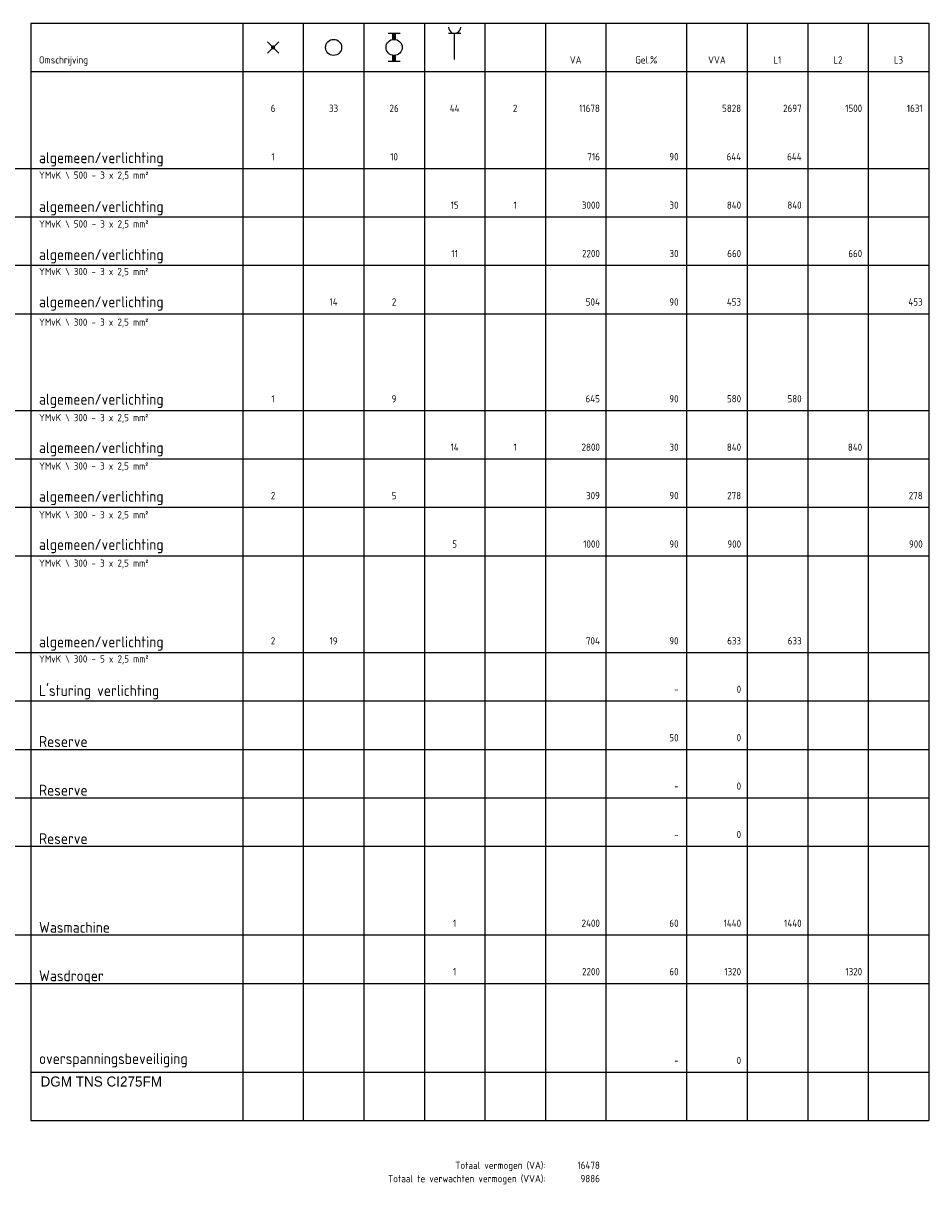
# Model space of a CAD drawing. Header units: millimetres. Extents: x -27612 to 740, y 16825 to 31296.
# Tile 6 of 6: x -10481 to 740, y 16900 to 31296. Entities that reach past the tile are written whole.
import ezdxf
from ezdxf.enums import TextEntityAlignment as Align

# ---------------------------------------------------------------- set-up
doc = ezdxf.new("R2010")
doc.units = ezdxf.units.MM
doc.header["$LTSCALE"] = 100
doc.layers.add('EL$1----', color=3, linetype='Continuous')
doc.styles.add('BURO-018', font='isocp.shx', dxfattribs={"height": 1.8})
doc.styles.add('BURO-025', font='BUROFONT.shx', dxfattribs={"height": 2.5})

# ---------------------------------------------------------------- blocks, each defined once
blk = doc.blocks.new('KOLNR1')
at = {"color": 0, "linetype": 'Continuous'}
for p, q in [((1.41, -1.41), (-1.41, 1.41)), ((-1.41, -1.41), (1.41, 1.41))]:
    blk.add_line(p, q, dxfattribs=at)
at = {"color": 0, "linetype": 'Continuous', "const_width": 0.5}
blk.add_lwpolyline([(-0.25, 0, 1), (0.25, 0, 1)], format="xyb", close=True, dxfattribs=at)
blk = doc.blocks.new('KOLNR3')
at = {"color": 0, "linetype": 'Continuous'}
blk.add_circle((0, 0), 2, dxfattribs=at)
blk = doc.blocks.new('KOLNR5')
at = {"color": 0, "linetype": 'Continuous'}
for p, q in [((-3.5, -1.5), (-3.5, 1.5)), ((3.5, 1.5), (3.5, -1.5))]:
    blk.add_line(p, q, dxfattribs=at)
at = {"color": 0, "linetype": 'Continuous', "const_width": 1}
for points in [[(-2, 0), (-3.5, 0)], [(2, 0), (3.5, 0)]]:
    blk.add_lwpolyline(points, dxfattribs=at)
at = {"color": 0, "linetype": 'Continuous'}
blk.add_circle((0, 0), 2, dxfattribs=at)
blk = doc.blocks.new('KOLNR6')
at = {"color": 0, "linetype": 'Continuous'}
for p, q in [((-3.5, -1.5), (-3.5, 1.5)), ((3, 0), (-3.5, 0))]:
    blk.add_line(p, q, dxfattribs=at)
blk.add_arc((-5, 0), 1.5, 270, 90, dxfattribs=at)

msp = doc.modelspace()

# ---------------------------------------------------------------- linework, layer by layer
at = {"layer": 'EL$1----', "color": 1}
for p, q in [((-10385, 31296), (-10385, 17696)), ((-10385, 31296), (740, 31296)), ((-7760, 31296), (-7760, 17696)), ((-7010, 31296), (-7010, 17696)), ((-6260, 31296), (-6260, 17696)), ((-5510, 31296), (-5510, 17696)), ((-4760, 31296), (-4760, 17696)), ((-4010, 31296), (-4010, 17696)), ((-3260, 31296), (-3260, 17696)), ((-2260, 31296), (-2260, 17696)), ((-1510, 31296), (-1510, 17696)), ((-760, 31296), (-760, 17696)), ((-10, 31296), (-10, 17696)), ((740, 31296), (740, 17696)), ((-10385, 30696), (740, 30696)), ((-10385, 17696), (740, 17696))]:
    msp.add_line(p, q, dxfattribs=at)
at = {"layer": 'EL$1----'}
for p, q in [((-11385, 29496), (740, 29496)), ((-11385, 28896), (740, 28896)), ((-11385, 28296), (740, 28296)), ((-11385, 27696), (740, 27696)), ((-11385, 26496), (740, 26496)), ((-11385, 25896), (740, 25896)), ((-11385, 25296), (740, 25296)), ((-11385, 24696), (740, 24696)), ((-11385, 23496), (740, 23496)), ((-11385, 22896), (740, 22896)), ((-11385, 22296), (740, 22296)), ((-11385, 21696), (740, 21696)), ((-11385, 21096), (740, 21096)), ((-11385, 19996), (740, 19996)), ((-11385, 19396), (740, 19396)), ((-10385, 18296), (740, 18296))]:
    msp.add_line(p, q, dxfattribs=at)

# ---------------------------------------------------------------- block references
at = {"layer": 'EL$1----', "xscale": 50, "yscale": 50, "zscale": 50, "rotation": 270}
for name, p in [('KOLNR6', (-5135, 30996)), ('KOLNR3', (-6635, 30996)), ('KOLNR5', (-5885, 30996)), ('KOLNR1', (-7385, 30996))]:
    msp.add_blockref(name, p, dxfattribs=at)

# ---------------------------------------------------------------- texts
at = {"layer": 'EL$1----', "color": 1, "style": 'BURO-018'}
for s, height, p in [('Omschrijving', 90, (-10285, 30796)), ('algemeen/verlichting', 135, (-10285, 29561)), ('YMvK \\ 500 - 3 x 2,5 mm²', 90, (-10285, 29368)), ('algemeen/verlichting', 135, (-10285, 28956)), ('YMvK \\ 500 - 3 x 2,5 mm²', 90, (-10285, 28763)), ('algemeen/verlichting', 135, (-10285, 28361)), ('YMvK \\ 300 - 3 x 2,5 mm²', 90, (-10285, 28173)), ('algemeen/verlichting', 135, (-10285, 27775)), ('YMvK \\ 300 - 3 x 2,5 mm²', 90, (-10285, 27546)), ('algemeen/verlichting', 135, (-10285, 26568)), ('YMvK \\ 300 - 3 x 2,5 mm²', 90, (-10285, 26363)), ('algemeen/verlichting', 135, (-10285, 25968)), ('YMvK \\ 300 - 3 x 2,5 mm²', 90, (-10285, 25763)), ('algemeen/verlichting', 135, (-10285, 25364)), ('YMvK \\ 300 - 3 x 2,5 mm²', 90, (-10285, 25159)), ('algemeen/verlichting', 135, (-10285, 24768)), ('YMvK \\ 300 - 3 x 2,5 mm²', 90, (-10285, 24559)), ('algemeen/verlichting', 135, (-10285, 23561)), ('YMvK \\ 300 - 5 x 2,5 mm²', 90, (-10285, 23372)), ("L'sturing verlichting", 135, (-10285, 22958)), ('Reserve', 135, (-10285, 22326)), ('Reserve', 135, (-10285, 21723)), ('Reserve', 135, (-10285, 21123)), ('Wasmachine', 135, (-10285, 20023)), ('Wasdroger', 135, (-10285, 19423)), ('overspanningsbeveiliging', 135, (-10285, 18396))]:
    msp.add_text(s, height=height, dxfattribs=at).set_placement(p)
for s, p in [('VA', (-3635, 30796)), ('Gel.%', (-2760, 30796)), ('VVA', (-1885, 30796)), ('L1', (-1135, 30796)), ('L2', (-385, 30796)), ('L3', (365, 30796)), ('6', (-7385, 30196)), ('33', (-6635, 30196)), ('26', (-5885, 30196)), ('44', (-5135, 30196)), ('2', (-4385, 30196)), ('1', (-7385, 29596)), ('10', (-5885, 29596)), ('15', (-5135, 28996)), ('1', (-4385, 28996)), ('11', (-5135, 28396)), ('14', (-6635, 27796)), ('2', (-5885, 27796)), ('1', (-7385, 26596)), ('9', (-5885, 26596)), ('14', (-5135, 25996)), ('1', (-4385, 25996)), ('2', (-7385, 25396)), ('5', (-5885, 25396)), ('5', (-5135, 24796)), ('2', (-7385, 23596)), ('19', (-6635, 23596)), ('1', (-5135, 20096)), ('1', (-5135, 19496))]:
    msp.add_text(s, height=90, dxfattribs=at).set_placement(p, align=Align.CENTER)
for s, p in [('11678', (-3335, 30196)), ('5828', (-1585, 30196)), ('2697', (-835, 30196)), ('1500', (-85, 30196)), ('1631', (665, 30196)), ('716', (-3335, 29596)), ('90', (-2360, 29596)), ('644', (-1585, 29596)), ('644', (-835, 29596)), ('3000', (-3335, 28996)), ('30', (-2360, 28996)), ('840', (-1585, 28996)), ('840', (-835, 28996)), ('2200', (-3335, 28396)), ('30', (-2360, 28396)), ('660', (-1585, 28396)), ('660', (-85, 28396)), ('504', (-3335, 27796)), ('90', (-2360, 27796)), ('453', (-1585, 27796)), ('453', (665, 27796)), ('645', (-3335, 26596)), ('90', (-2360, 26596)), ('580', (-1585, 26596)), ('580', (-835, 26596)), ('2800', (-3335, 25996)), ('30', (-2360, 25996)), ('840', (-1585, 25996)), ('840', (-85, 25996)), ('309', (-3335, 25396)), ('90', (-2360, 25396)), ('278', (-1585, 25396)), ('278', (665, 25396)), ('1000', (-3335, 24796)), ('90', (-2360, 24796)), ('900', (-1585, 24796)), ('900', (665, 24796)), ('704', (-3335, 23596)), ('90', (-2360, 23596)), ('633', (-1585, 23596)), ('633', (-835, 23596)), ('-', (-2360, 22996)), ('0', (-1585, 22996)), ('50', (-2360, 22396)), ('0', (-1585, 22396)), ('0', (-1585, 21796)), ('-', (-2360, 21796)), ('-', (-2360, 21196)), ('0', (-1585, 21196)), ('2400', (-3335, 20096)), ('60', (-2360, 20096)), ('1440', (-1585, 20096)), ('1440', (-835, 20096)), ('2200', (-3335, 19496)), ('60', (-2360, 19496)), ('1320', (-1585, 19496)), ('1320', (-85, 19496)), ('-', (-2360, 18396)), ('0', (-1585, 18396)), ('Totaal vermogen (VA):', (-4010, 17096)), ('16478', (-3335, 17096)), ('Totaal te verwachten vermogen (VVA):', (-4010, 16931)), ('9886', (-3335, 16931))]:
    msp.add_text(s, height=90, dxfattribs=at).set_placement(p, align=Align.RIGHT)
at = {"layer": 'EL$1----', "color": 1, "linetype": 'Continuous', "style": 'BURO-025'}
msp.add_text('DGM TNS CI275FM', height=125, dxfattribs=at).set_placement((-10266, 18117))

doc.saveas('drawing.dxf')
